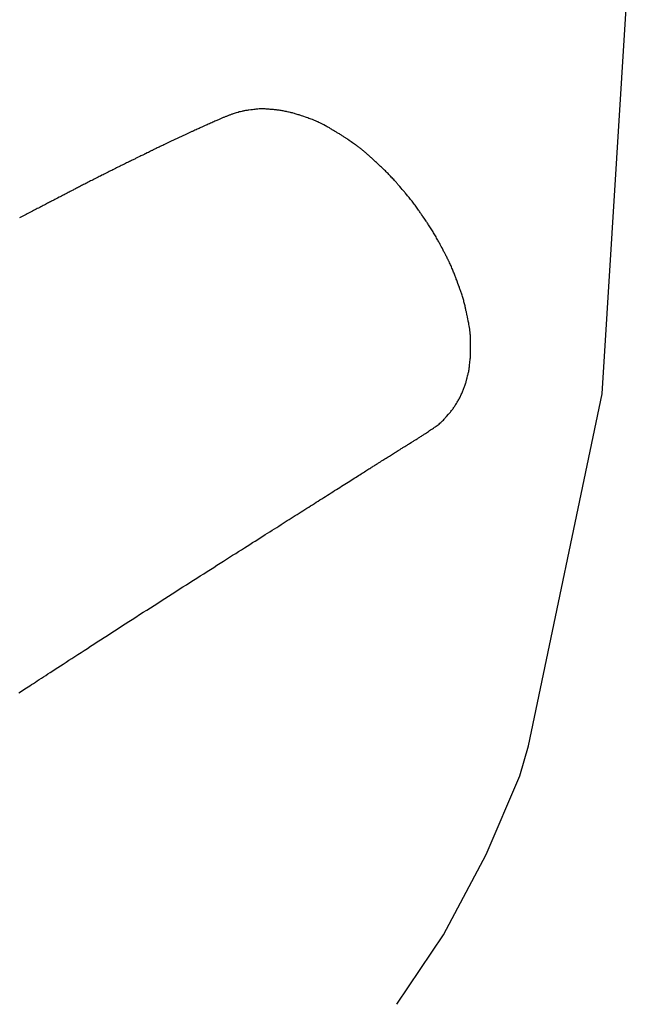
# Model space of a CAD drawing. Header units: millimetres. Extents: x -4577 to 1032787, y -66234 to 201209.
# Tile 130 of 256: x 4379.783 to 4380.663, y -8949.514 to -8948.086. Entities that reach past the tile are written whole.
import ezdxf

# ---------------------------------------------------------------- set-up
doc = ezdxf.new("R2010")
doc.units = ezdxf.units.MM
doc.linetypes.add('510_5_2OG_ELT_1004$0$11-07-22_DS_2OG$0$AUSGEZOGEN', pattern=[0])
doc.layers.add('510_5_2OG_ELT_1004$0$11-07-22_DS_2OG$0$EBENE_1', color=8, linetype='510_5_2OG_ELT_1004$0$11-07-22_DS_2OG$0$AUSGEZOGEN')

# ---------------------------------------------------------------- blocks, each defined once
blk = doc.blocks.new('510_5_2OG_ELT_1004')
at = {"layer": '510_5_2OG_ELT_1004$0$11-07-22_DS_2OG$0$EBENE_1'}
for p, q in [((4380.6266, -8948.5785), (4380.6632, -8947.99)), ((4380.5199, -8949.0886), (4380.6266, -8948.5785)), ((4380.5073, -8949.1323), (4380.5199, -8949.0886)), ((4380.4588, -8949.2465), (4380.5073, -8949.1323)), ((4380.3967, -8949.3627), (4380.4588, -8949.2465)), ((4380.3291, -8949.4635), (4380.3967, -8949.3627))]:
    blk.add_line(p, q, dxfattribs=at)
blk.add_lwpolyline([(4379.7818, -8949.012), (4379.7839, -8949.0106), (4379.786, -8949.0092), (4379.7882, -8949.0078), (4379.7904, -8949.0063), (4379.7928, -8949.0048), (4379.7951, -8949.0033), (4379.7976, -8949.0017), (4379.8001, -8949), (4379.8028, -8948.9983), (4379.8055, -8948.9965), (4379.8083, -8948.9947), (4379.8112, -8948.9928), (4379.8142, -8948.9909), (4379.8173, -8948.9889), (4379.8205, -8948.9868), (4379.8238, -8948.9846), (4379.8272, -8948.9824), (4379.8307, -8948.9801), (4379.8344, -8948.9777), (4379.8381, -8948.9753), (4379.842, -8948.9728), (4379.846, -8948.9702), (4379.85, -8948.9675), (4379.8542, -8948.9648), (4379.8584, -8948.9621), (4379.8628, -8948.9593), (4379.8672, -8948.9564), (4379.8717, -8948.9535), (4379.8763, -8948.9505), (4379.8809, -8948.9475), (4379.8856, -8948.9444), (4379.8904, -8948.9413), (4379.8952, -8948.9382), (4379.9001, -8948.935), (4379.9051, -8948.9318), (4379.9101, -8948.9286), (4379.9151, -8948.9253), (4379.9202, -8948.922), (4379.9253, -8948.9187), (4379.9304, -8948.9154), (4379.9356, -8948.9121), (4379.9408, -8948.9087), (4379.946, -8948.9054), (4379.9512, -8948.902), (4379.9565, -8948.8986), (4379.9617, -8948.8952), (4379.967, -8948.8919), (4379.9723, -8948.8885), (4379.9775, -8948.8851), (4379.9828, -8948.8817), (4379.988, -8948.8784), (4379.9933, -8948.875), (4379.9985, -8948.8717), (4380.0037, -8948.8683), (4380.0089, -8948.865), (4380.0141, -8948.8617), (4380.0192, -8948.8584), (4380.0243, -8948.8552), (4380.0294, -8948.8519), (4380.0345, -8948.8487), (4380.0395, -8948.8455), (4380.0445, -8948.8424), (4380.0494, -8948.8392), (4380.0543, -8948.8361), (4380.0591, -8948.833), (4380.0639, -8948.83), (4380.0687, -8948.827), (4380.0733, -8948.824), (4380.078, -8948.8211), (4380.0825, -8948.8182), (4380.087, -8948.8153), (4380.0914, -8948.8125), (4380.0958, -8948.8097), (4380.1001, -8948.807), (4380.1043, -8948.8044), (4380.1084, -8948.8017), (4380.1125, -8948.7992), (4380.1164, -8948.7967), (4380.1203, -8948.7942), (4380.1241, -8948.7918), (4380.1278, -8948.7894), (4380.1315, -8948.7871), (4380.1351, -8948.7848), (4380.1386, -8948.7826), (4380.142, -8948.7804), (4380.1454, -8948.7783), (4380.1487, -8948.7762), (4380.152, -8948.7741), (4380.1552, -8948.7721), (4380.1584, -8948.7701), (4380.1615, -8948.7681), (4380.1645, -8948.7661), (4380.1676, -8948.7642), (4380.1706, -8948.7623), (4380.1735, -8948.7605), (4380.1764, -8948.7586), (4380.1793, -8948.7568), (4380.1821, -8948.755), (4380.185, -8948.7532), (4380.1878, -8948.7514), (4380.1906, -8948.7496), (4380.1933, -8948.7479), (4380.1961, -8948.7461), (4380.1988, -8948.7444), (4380.2016, -8948.7427), (4380.2043, -8948.7409), (4380.207, -8948.7392), (4380.2098, -8948.7375), (4380.2125, -8948.7357), (4380.2152, -8948.734), (4380.2179, -8948.7323), (4380.2206, -8948.7306), (4380.2233, -8948.7289), (4380.226, -8948.7272), (4380.2287, -8948.7255), (4380.2313, -8948.7238), (4380.2339, -8948.7221), (4380.2365, -8948.7205), (4380.2391, -8948.7188), (4380.2417, -8948.7172), (4380.2442, -8948.7156), (4380.2467, -8948.714), (4380.2492, -8948.7125), (4380.2516, -8948.7109), (4380.254, -8948.7094), (4380.2564, -8948.7079), (4380.2587, -8948.7064), (4380.261, -8948.705), (4380.2632, -8948.7036), (4380.2654, -8948.7022), (4380.2675, -8948.7008), (4380.2696, -8948.6995), (4380.2716, -8948.6982), (4380.2736, -8948.697), (4380.2755, -8948.6958), (4380.2774, -8948.6946), (4380.2792, -8948.6934), (4380.2809, -8948.6923), (4380.2826, -8948.6913), (4380.2842, -8948.6903), (4380.2858, -8948.6893), (4380.2872, -8948.6883), (4380.2887, -8948.6874), (4380.2901, -8948.6865), (4380.2914, -8948.6857), (4380.2927, -8948.6849), (4380.294, -8948.6841), (4380.2952, -8948.6833), (4380.2963, -8948.6826), (4380.2975, -8948.6818), (4380.2986, -8948.6812), (4380.2996, -8948.6805), (4380.3007, -8948.6798), (4380.3017, -8948.6792), (4380.3026, -8948.6786), (4380.3036, -8948.678), (4380.3045, -8948.6774), (4380.3054, -8948.6768), (4380.3063, -8948.6763), (4380.3071, -8948.6757), (4380.3088, -8948.6747), (4380.3105, -8948.6737), (4380.3121, -8948.6726), (4380.3137, -8948.6716), (4380.3153, -8948.6706), (4380.3169, -8948.6696), (4380.3185, -8948.6686), (4380.32, -8948.6677), (4380.3216, -8948.6667), (4380.3231, -8948.6658), (4380.3245, -8948.6649), (4380.326, -8948.664), (4380.3273, -8948.6631), (4380.3286, -8948.6623), (4380.3299, -8948.6616), (4380.3311, -8948.6608), (4380.3322, -8948.6601), (4380.3332, -8948.6595), (4380.3342, -8948.6589), (4380.3358, -8948.6579), (4380.3371, -8948.6571), (4380.3382, -8948.6564), (4380.3398, -8948.6554), (4380.341, -8948.6547), (4380.3422, -8948.654), (4380.3443, -8948.6527), (4380.3452, -8948.6521), (4380.3463, -8948.6514), (4380.3476, -8948.6506), (4380.3499, -8948.6492), (4380.3508, -8948.6487), (4380.3516, -8948.6481), (4380.3526, -8948.6475), (4380.3535, -8948.6469), (4380.3545, -8948.6463), (4380.3555, -8948.6457), (4380.3565, -8948.6451), (4380.3575, -8948.6444), (4380.3586, -8948.6438), (4380.3596, -8948.6431), (4380.3607, -8948.6424), (4380.3617, -8948.6417), (4380.3628, -8948.6411), (4380.3638, -8948.6404), (4380.3649, -8948.6397), (4380.3659, -8948.639), (4380.3669, -8948.6384), (4380.3678, -8948.6377), (4380.3688, -8948.6371), (4380.3697, -8948.6365), (4380.3706, -8948.6359), (4380.3722, -8948.6348), (4380.3737, -8948.6338), (4380.375, -8948.633), (4380.3768, -8948.6318), (4380.3782, -8948.6308), (4380.3809, -8948.629), (4380.3822, -8948.6281), (4380.3831, -8948.6276), (4380.3841, -8948.6269), (4380.3852, -8948.6261), (4380.3864, -8948.6253), (4380.3877, -8948.6243), (4380.3891, -8948.6233), (4380.3904, -8948.6222), (4380.3918, -8948.6211), (4380.3931, -8948.6199), (4380.3944, -8948.6187), (4380.3956, -8948.6175), (4380.3967, -8948.6164), (4380.3978, -8948.6152), (4380.3987, -8948.6142), (4380.3995, -8948.6133), (4380.4013, -8948.6112), (4380.4042, -8948.6079), (4380.4054, -8948.6066), (4380.4061, -8948.6058), (4380.4069, -8948.6048), (4380.4077, -8948.6039), (4380.4085, -8948.6028), (4380.4094, -8948.6018), (4380.4102, -8948.6007), (4380.411, -8948.5996), (4380.4118, -8948.5984), (4380.4125, -8948.5973), (4380.4133, -8948.5961), (4380.414, -8948.595), (4380.4148, -8948.5938), (4380.4155, -8948.5926), (4380.4162, -8948.5914), (4380.4169, -8948.5903), (4380.4176, -8948.5891), (4380.4183, -8948.5879), (4380.419, -8948.5867), (4380.4197, -8948.5855), (4380.4204, -8948.5843), (4380.421, -8948.5831), (4380.4216, -8948.5818), (4380.4222, -8948.5806), (4380.4227, -8948.5793), (4380.4233, -8948.5781), (4380.4238, -8948.5768), (4380.4244, -8948.5755), (4380.4249, -8948.5742), (4380.4254, -8948.573), (4380.4259, -8948.5717), (4380.4264, -8948.5704), (4380.427, -8948.5691), (4380.4274, -8948.5678), (4380.4279, -8948.5666), (4380.4284, -8948.5653), (4380.4288, -8948.564), (4380.4292, -8948.5626), (4380.4296, -8948.5614), (4380.4299, -8948.5601), (4380.4303, -8948.559), (4380.4308, -8948.5569), (4380.4312, -8948.5551), (4380.4319, -8948.5524), (4380.4323, -8948.5507), (4380.4325, -8948.5497), (4380.4328, -8948.5485), (4380.4331, -8948.5473), (4380.4334, -8948.5459), (4380.4336, -8948.5446), (4380.4339, -8948.5432), (4380.4341, -8948.5418), (4380.4343, -8948.5405), (4380.4345, -8948.5392), (4380.4346, -8948.538), (4380.4348, -8948.536), (4380.435, -8948.5342), (4380.4353, -8948.5316), (4380.4355, -8948.5298), (4380.4356, -8948.5288), (4380.4357, -8948.5275), (4380.4358, -8948.5262), (4380.4359, -8948.5249), (4380.436, -8948.5235), (4380.4361, -8948.522), (4380.4362, -8948.5206), (4380.4362, -8948.5192), (4380.4362, -8948.5178), (4380.4362, -8948.5165), (4380.4362, -8948.5152), (4380.4362, -8948.5141), (4380.4362, -8948.5122), (4380.4362, -8948.5107), (4380.4361, -8948.5079), (4380.4361, -8948.5068), (4380.4361, -8948.5044), (4380.4361, -8948.5032), (4380.4361, -8948.5018), (4380.436, -8948.5002), (4380.436, -8948.4974), (4380.4359, -8948.4963), (4380.4359, -8948.4953), (4380.4358, -8948.4942), (4380.4358, -8948.4932), (4380.4357, -8948.4921), (4380.4356, -8948.4909), (4380.4355, -8948.4898), (4380.4354, -8948.4887), (4380.4353, -8948.4875), (4380.4352, -8948.4864), (4380.435, -8948.4853), (4380.4349, -8948.4842), (4380.4347, -8948.4831), (4380.4345, -8948.482), (4380.4343, -8948.481), (4380.4342, -8948.4799), (4380.4338, -8948.478), (4380.4334, -8948.4762), (4380.4331, -8948.4745), (4380.4328, -8948.4731), (4380.4326, -8948.472), (4380.4322, -8948.4702), (4380.4315, -8948.467), (4380.4311, -8948.4648), (4380.4309, -8948.4637), (4380.4306, -8948.4623), (4380.4302, -8948.4606), (4380.43, -8948.4596), (4380.4298, -8948.4585), (4380.4295, -8948.4574), (4380.4293, -8948.4562), (4380.429, -8948.4549), (4380.4287, -8948.4536), (4380.4284, -8948.4522), (4380.4281, -8948.4508), (4380.4277, -8948.4493), (4380.4274, -8948.4478), (4380.427, -8948.4463), (4380.4266, -8948.4448), (4380.4262, -8948.4433), (4380.4257, -8948.4417), (4380.4253, -8948.4402), (4380.4248, -8948.4386), (4380.4244, -8948.4371), (4380.4239, -8948.4356), (4380.4234, -8948.4341), (4380.423, -8948.4327), (4380.4225, -8948.4313), (4380.422, -8948.4299), (4380.4216, -8948.4286), (4380.4211, -8948.4274), (4380.4207, -8948.4262), (4380.4203, -8948.4251), (4380.4199, -8948.424), (4380.4192, -8948.4222), (4380.4187, -8948.4207), (4380.4178, -8948.4183), (4380.4165, -8948.4149), (4380.416, -8948.4136), (4380.4154, -8948.412), (4380.4151, -8948.411), (4380.4147, -8948.41), (4380.4142, -8948.4088), (4380.4138, -8948.4076), (4380.4133, -8948.4063), (4380.4128, -8948.405), (4380.4122, -8948.4036), (4380.4116, -8948.4021), (4380.411, -8948.4007), (4380.4104, -8948.3992), (4380.4098, -8948.3976), (4380.4091, -8948.3961), (4380.4085, -8948.3945), (4380.4078, -8948.393), (4380.4071, -8948.3914), (4380.4064, -8948.3899), (4380.4057, -8948.3883), (4380.4049, -8948.3868), (4380.4042, -8948.3854), (4380.4035, -8948.3839), (4380.4028, -8948.3826), (4380.4022, -8948.3812), (4380.4015, -8948.3799), (4380.4009, -8948.3787), (4380.4003, -8948.3776), (4380.3998, -8948.3765), (4380.3992, -8948.3755), (4380.3983, -8948.3737), (4380.3976, -8948.3724), (4380.3965, -8948.3703), (4380.3953, -8948.3679), (4380.3948, -8948.3669), (4380.3936, -8948.3648), (4380.3932, -8948.3639), (4380.3926, -8948.3629), (4380.3921, -8948.3618), (4380.3915, -8948.3607), (4380.3908, -8948.3594), (4380.3901, -8948.3582), (4380.3894, -8948.3568), (4380.3886, -8948.3554), (4380.3878, -8948.354), (4380.387, -8948.3525), (4380.3862, -8948.351), (4380.3853, -8948.3495), (4380.3844, -8948.348), (4380.3835, -8948.3465), (4380.3826, -8948.3449), (4380.3817, -8948.3434), (4380.3808, -8948.3419), (4380.3798, -8948.3405), (4380.3789, -8948.339), (4380.378, -8948.3376), (4380.3771, -8948.3362), (4380.3762, -8948.3349), (4380.3754, -8948.3336), (4380.3746, -8948.3324), (4380.3738, -8948.3312), (4380.3731, -8948.3302), (4380.3724, -8948.3292), (4380.3718, -8948.3282), (4380.3707, -8948.3266), (4380.3699, -8948.3254), (4380.3688, -8948.3238), (4380.3672, -8948.3215), (4380.3665, -8948.3205), (4380.3651, -8948.3184), (4380.3645, -8948.3175), (4380.3638, -8948.3165), (4380.3631, -8948.3154), (4380.3623, -8948.3143), (4380.3615, -8948.3131), (4380.3606, -8948.3119), (4380.3597, -8948.3106), (4380.3587, -8948.3092), (4380.3577, -8948.3079), (4380.3567, -8948.3065), (4380.3557, -8948.3051), (4380.3546, -8948.3036), (4380.3536, -8948.3022), (4380.3525, -8948.3007), (4380.3514, -8948.2993), (4380.3503, -8948.2979), (4380.3491, -8948.2965), (4380.348, -8948.2951), (4380.347, -8948.2938), (4380.3459, -8948.2925), (4380.3448, -8948.2912), (4380.3438, -8948.29), (4380.3429, -8948.2888), (4380.3419, -8948.2877), (4380.341, -8948.2867), (4380.3402, -8948.2857), (4380.3394, -8948.2848), (4380.3381, -8948.2833), (4380.337, -8948.282), (4380.3356, -8948.2804), (4380.3335, -8948.2779), (4380.3327, -8948.277), (4380.3316, -8948.2757), (4380.3309, -8948.2749), (4380.3302, -8948.2741), (4380.3294, -8948.2732), (4380.3286, -8948.2722), (4380.3277, -8948.2712), (4380.3267, -8948.2701), (4380.3257, -8948.269), (4380.3247, -8948.2678), (4380.3236, -8948.2666), (4380.3225, -8948.2654), (4380.3213, -8948.2641), (4380.3201, -8948.2628), (4380.3189, -8948.2616), (4380.3177, -8948.2603), (4380.3165, -8948.259), (4380.3153, -8948.2578), (4380.314, -8948.2565), (4380.3128, -8948.2553), (4380.3116, -8948.2541), (4380.3104, -8948.253), (4380.3092, -8948.2518), (4380.308, -8948.2507), (4380.3069, -8948.2497), (4380.3058, -8948.2487), (4380.3048, -8948.2477), (4380.3038, -8948.2468), (4380.3028, -8948.2459), (4380.3019, -8948.2451), (4380.3011, -8948.2444), (4380.2997, -8948.2431), (4380.2986, -8948.242), (4380.297, -8948.2405), (4380.2959, -8948.2396), (4380.2938, -8948.2377), (4380.2926, -8948.2365), (4380.2917, -8948.2357), (4380.2907, -8948.2348), (4380.2895, -8948.2337), (4380.2881, -8948.2324), (4380.2873, -8948.2317), (4380.2865, -8948.231), (4380.2857, -8948.2303), (4380.2848, -8948.2295), (4380.2839, -8948.2287), (4380.283, -8948.2279), (4380.282, -8948.2271), (4380.2811, -8948.2263), (4380.2801, -8948.2255), (4380.2791, -8948.2247), (4380.2781, -8948.2239), (4380.2771, -8948.2231), (4380.2761, -8948.2224), (4380.2751, -8948.2216), (4380.2741, -8948.2208), (4380.2731, -8948.2201), (4380.2722, -8948.2194), (4380.2712, -8948.2187), (4380.2703, -8948.2181), (4380.2694, -8948.2174), (4380.2678, -8948.2163), (4380.2663, -8948.2153), (4380.2651, -8948.2145), (4380.2629, -8948.213), (4380.2604, -8948.2112), (4380.2595, -8948.2106), (4380.2584, -8948.2099), (4380.2571, -8948.2089), (4380.2556, -8948.2079), (4380.2547, -8948.2074), (4380.2539, -8948.2068), (4380.253, -8948.2062), (4380.252, -8948.2055), (4380.2511, -8948.2049), (4380.2501, -8948.2043), (4380.2491, -8948.2036), (4380.2481, -8948.203), (4380.2471, -8948.2023), (4380.2461, -8948.2017), (4380.245, -8948.201), (4380.244, -8948.2004), (4380.243, -8948.1998), (4380.242, -8948.1992), (4380.241, -8948.1986), (4380.2401, -8948.198), (4380.2391, -8948.1975), (4380.2374, -8948.1964), (4380.2358, -8948.1955), (4380.2344, -8948.1947), (4380.2333, -8948.194), (4380.2315, -8948.193), (4380.2282, -8948.1911), (4380.2271, -8948.1905), (4380.2257, -8948.1897), (4380.2234, -8948.1884), (4380.2225, -8948.1879), (4380.2215, -8948.1874), (4380.2206, -8948.1869), (4380.2196, -8948.1864), (4380.2186, -8948.1859), (4380.2176, -8948.1853), (4380.2165, -8948.1848), (4380.2155, -8948.1843), (4380.2144, -8948.1839), (4380.2134, -8948.1834), (4380.2123, -8948.1829), (4380.2112, -8948.1825), (4380.2102, -8948.1821), (4380.2091, -8948.1816), (4380.2081, -8948.1813), (4380.2071, -8948.1809), (4380.2052, -8948.1802), (4380.2035, -8948.1795), (4380.2019, -8948.179), (4380.2005, -8948.1785), (4380.1984, -8948.1778), (4380.197, -8948.1773), (4380.1943, -8948.1764), (4380.1933, -8948.176), (4380.191, -8948.1752), (4380.19, -8948.1749), (4380.1889, -8948.1745), (4380.1877, -8948.1741), (4380.1864, -8948.1737), (4380.185, -8948.1732), (4380.1836, -8948.1728), (4380.1822, -8948.1724), (4380.1808, -8948.172), (4380.1793, -8948.1716), (4380.1779, -8948.1712), (4380.1764, -8948.1709), (4380.175, -8948.1706), (4380.1735, -8948.1702), (4380.1721, -8948.1699), (4380.1706, -8948.1696), (4380.1692, -8948.1693), (4380.1677, -8948.1689), (4380.1662, -8948.1686), (4380.1648, -8948.1683), (4380.1633, -8948.1681), (4380.1619, -8948.1678), (4380.1604, -8948.1675), (4380.1589, -8948.1673), (4380.1575, -8948.1671), (4380.156, -8948.167), (4380.1547, -8948.1668), (4380.1534, -8948.1667), (4380.1522, -8948.1666), (4380.1504, -8948.1664), (4380.1489, -8948.1662), (4380.1457, -8948.166), (4380.1441, -8948.1658), (4380.1429, -8948.1657), (4380.1416, -8948.1656), (4380.1401, -8948.1655), (4380.1386, -8948.1654), (4380.1369, -8948.1653), (4380.1351, -8948.1653), (4380.1333, -8948.1653), (4380.1316, -8948.1653), (4380.1298, -8948.1654), (4380.1281, -8948.1656), (4380.1264, -8948.1657), (4380.1249, -8948.1659), (4380.1234, -8948.166), (4380.1221, -8948.1662), (4380.1201, -8948.1665), (4380.1176, -8948.1668), (4380.115, -8948.1671), (4380.1139, -8948.1673), (4380.1125, -8948.1675), (4380.1098, -8948.1678), (4380.1088, -8948.168), (4380.1077, -8948.1682), (4380.1067, -8948.1684), (4380.1056, -8948.1686), (4380.1046, -8948.1689), (4380.1026, -8948.1694), (4380.1009, -8948.1698), (4380.0992, -8948.1703), (4380.0964, -8948.1712), (4380.095, -8948.1716), (4380.0923, -8948.1724), (4380.0913, -8948.1728), (4380.0903, -8948.1731), (4380.0894, -8948.1734), (4380.0884, -8948.1738), (4380.0874, -8948.1742), (4380.0864, -8948.1745), (4380.0855, -8948.1749), (4380.0845, -8948.1753), (4380.0836, -8948.1757), (4380.0826, -8948.1761), (4380.0816, -8948.1764), (4380.0807, -8948.1768), (4380.0797, -8948.1772), (4380.0787, -8948.1776), (4380.0778, -8948.178), (4380.0768, -8948.1784), (4380.0759, -8948.1788), (4380.0749, -8948.1792), (4380.0739, -8948.1796), (4380.0729, -8948.1801), (4380.0719, -8948.1805), (4380.0708, -8948.181), (4380.0696, -8948.1815), (4380.0684, -8948.1821), (4380.0671, -8948.1827), (4380.0656, -8948.1833), (4380.0642, -8948.184), (4380.0626, -8948.1847), (4380.061, -8948.1854), (4380.0594, -8948.1861), (4380.0577, -8948.1869), (4380.056, -8948.1876), (4380.0544, -8948.1884), (4380.0517, -8948.1896), (4380.0508, -8948.19), (4380.0498, -8948.1904), (4380.0488, -8948.1909), (4380.0477, -8948.1914), (4380.0466, -8948.1919), (4380.0454, -8948.1924), (4380.0441, -8948.193), (4380.0428, -8948.1936), (4380.0414, -8948.1942), (4380.0399, -8948.1949), (4380.0384, -8948.1956), (4380.0367, -8948.1963), (4380.035, -8948.1971), (4380.0332, -8948.1979), (4380.0323, -8948.1983), (4380.0313, -8948.1987), (4380.0304, -8948.1991), (4380.0294, -8948.1996), (4380.0285, -8948.2), (4380.0275, -8948.2005), (4380.0265, -8948.2009), (4380.0255, -8948.2014), (4380.0245, -8948.2018), (4380.0235, -8948.2023), (4380.0224, -8948.2028), (4380.0214, -8948.2032), (4380.0204, -8948.2037), (4380.0193, -8948.2042), (4380.0183, -8948.2047), (4380.0172, -8948.2052), (4380.0162, -8948.2057), (4380.0151, -8948.2061), (4380.014, -8948.2066), (4380.013, -8948.2071), (4380.0119, -8948.2076), (4380.0109, -8948.2081), (4380.0098, -8948.2086), (4380.0087, -8948.2091), (4380.0077, -8948.2096), (4380.0066, -8948.2101), (4380.0056, -8948.2106), (4380.0045, -8948.2111), (4380.0035, -8948.2116), (4380.0025, -8948.2121), (4380.0014, -8948.2126), (4380.0004, -8948.2131), (4379.9994, -8948.2136), (4379.9984, -8948.2141), (4379.9974, -8948.2145), (4379.9964, -8948.215), (4379.9955, -8948.2155), (4379.9945, -8948.2159), (4379.9936, -8948.2164), (4379.9927, -8948.2169), (4379.9917, -8948.2173), (4379.99, -8948.2182), (4379.9882, -8948.219), (4379.9866, -8948.2198), (4379.985, -8948.2206), (4379.9835, -8948.2213), (4379.9821, -8948.222), (4379.9808, -8948.2226), (4379.9796, -8948.2233), (4379.9784, -8948.2238), (4379.9773, -8948.2244), (4379.9762, -8948.2249), (4379.9752, -8948.2254), (4379.9743, -8948.2258), (4379.9725, -8948.2267), (4379.9708, -8948.2275), (4379.9693, -8948.2283), (4379.9677, -8948.2291), (4379.9652, -8948.2303), (4379.9643, -8948.2307), (4379.9633, -8948.2312), (4379.9623, -8948.2317), (4379.9611, -8948.2323), (4379.9599, -8948.2329), (4379.9585, -8948.2336), (4379.957, -8948.2343), (4379.9545, -8948.2355), (4379.9536, -8948.236), (4379.9526, -8948.2364), (4379.9516, -8948.2369), (4379.9506, -8948.2374), (4379.9495, -8948.238), (4379.9484, -8948.2385), (4379.9472, -8948.2391), (4379.9459, -8948.2397), (4379.9447, -8948.2403), (4379.9434, -8948.241), (4379.942, -8948.2416), (4379.9406, -8948.2423), (4379.9392, -8948.243), (4379.9377, -8948.2437), (4379.9362, -8948.2445), (4379.9347, -8948.2452), (4379.9331, -8948.246), (4379.9315, -8948.2468), (4379.9299, -8948.2476), (4379.9283, -8948.2484), (4379.9266, -8948.2492), (4379.9249, -8948.25), (4379.9232, -8948.2509), (4379.9215, -8948.2517), (4379.9198, -8948.2526), (4379.918, -8948.2535), (4379.9162, -8948.2544), (4379.9144, -8948.2553), (4379.9126, -8948.2562), (4379.9108, -8948.2571), (4379.909, -8948.258), (4379.9072, -8948.2589), (4379.9054, -8948.2598), (4379.9036, -8948.2607), (4379.9017, -8948.2616), (4379.8999, -8948.2626), (4379.8981, -8948.2635), (4379.8963, -8948.2644), (4379.8945, -8948.2653), (4379.8926, -8948.2662), (4379.8909, -8948.2671), (4379.8891, -8948.2681), (4379.8873, -8948.269), (4379.8856, -8948.2698), (4379.8838, -8948.2707), (4379.8821, -8948.2716), (4379.8804, -8948.2725), (4379.8788, -8948.2733), (4379.8771, -8948.2742), (4379.8755, -8948.275), (4379.8739, -8948.2758), (4379.8724, -8948.2766), (4379.8709, -8948.2774), (4379.8694, -8948.2782), (4379.868, -8948.2789), (4379.8666, -8948.2796), (4379.8652, -8948.2803), (4379.8639, -8948.281), (4379.8626, -8948.2817), (4379.8614, -8948.2823), (4379.8603, -8948.2829), (4379.8591, -8948.2835), (4379.8581, -8948.284), (4379.8571, -8948.2845), (4379.8561, -8948.285), (4379.8544, -8948.2859), (4379.8529, -8948.2867), (4379.8516, -8948.2874), (4379.8505, -8948.288), (4379.8488, -8948.2888), (4379.8471, -8948.2898), (4379.8456, -8948.2905), (4379.8448, -8948.291), (4379.8433, -8948.2917), (4379.8424, -8948.2922), (4379.8413, -8948.2928), (4379.8399, -8948.2935), (4379.8376, -8948.2947), (4379.8366, -8948.2952), (4379.8357, -8948.2957), (4379.8346, -8948.2962), (4379.8336, -8948.2968), (4379.8324, -8948.2974), (4379.8312, -8948.298), (4379.83, -8948.2986), (4379.8287, -8948.2993), (4379.8273, -8948.3), (4379.8259, -8948.3007), (4379.8245, -8948.3015), (4379.823, -8948.3022), (4379.8215, -8948.303), (4379.82, -8948.3038), (4379.8184, -8948.3047), (4379.8168, -8948.3055), (4379.8152, -8948.3064), (4379.8135, -8948.3072), (4379.8118, -8948.3081), (4379.8101, -8948.309), (4379.8083, -8948.3099), (4379.8066, -8948.3108), (4379.8048, -8948.3118), (4379.803, -8948.3127), (4379.8012, -8948.3137), (4379.7993, -8948.3146), (4379.7975, -8948.3156), (4379.7957, -8948.3166), (4379.7938, -8948.3175), (4379.792, -8948.3185), (4379.7901, -8948.3195), (4379.7882, -8948.3205), (4379.7864, -8948.3214), (4379.7845, -8948.3224), (4379.7827, -8948.3234)], dxfattribs=at)

msp = doc.modelspace()

# ---------------------------------------------------------------- block references
msp.add_blockref('510_5_2OG_ELT_1004', (0, -0.0503))

doc.saveas('drawing.dxf')
